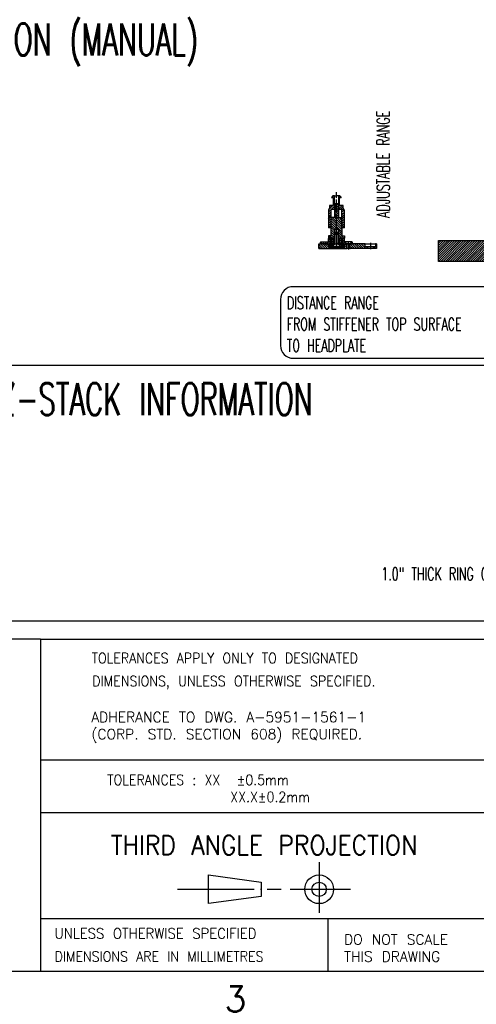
# Model space of a CAD drawing. Extents: x -1763 to 4575, y -3429 to 1051.
# Tile 49 of 80: x 2300 to 2872, y -3419 to -2187. Entities that reach past the tile are written whole.
import ezdxf

# ---------------------------------------------------------------- set-up
doc = ezdxf.new("R2010")
doc.units = 0
doc.linetypes.add('DASHED', pattern=[15, 7, -8])
doc.linetypes.add('DOT_CENTER', pattern=[14, 12, -1, 0, -1])
doc.layers.add('1', color=7, linetype='CONTINUOUS')
doc.styles.add('CONVERTER_1', font='txt.shx', dxfattribs={"width": 0.63})
doc.styles.add('CONVERTER_2', font='txt.shx', dxfattribs={"width": 0.9})
doc.styles.add('CONVERTER_5', font='txt.shx', dxfattribs={"width": 0.99})
doc.styles.add('CONVERTER_6', font='txt.shx', dxfattribs={"width": 0.9045})
doc.styles.add('CONVERTER_7', font='txt.shx', dxfattribs={"width": 0.97875})
doc.styles.add('CONVERTER_8', font='txt.shx', dxfattribs={"width": 0.945})
pattern_1 = [(-45, (0, 0), (1.4142136, 1.4142136), [])]
pattern_2 = [(315, (2e-11, -981.8801), (1.4142136, 1.4142136), [])]
pattern_3 = [(45, (2e-11, -1113.895), (-1.4142136, 1.4142136), [])]
pattern_4 = [(135, (2e-11, -1113.895), (-1.4142136, -1.4142136), [])]
pattern_5 = [(135, (2e-11, -1113.895), (-1.4142136, -1.4142136), [])]
pattern_6 = [(45, (2e-11, -1113.895), (-1.4142136, 1.4142136), [])]
pattern_7 = [(45, (2e-11, 369.065), (-1.4142136, 1.4142136), [])]

# ---------------------------------------------------------------- blocks, each defined once
blk = doc.blocks.new('GUIDE_CP__13', base_point=(2704.5, -2424.5))
at = {"layer": '1', "linetype": 'CONTINUOUS'}
h = blk.add_hatch(dxfattribs=at)
h.set_pattern_fill('USER', color=5, scale=2, angle=315, pattern_type=0)
h.set_pattern_definition(pattern_2)
h.paths.add_polyline_path([(2694.5, -2418.4), (2694.5, -2434.9), (2699.5, -2434.9), (2699.5, -2418.4)])
h = blk.add_hatch(dxfattribs=at)
h.set_pattern_fill('USER', color=5, scale=2, angle=315, pattern_type=0)
h.set_pattern_definition(pattern_2)
h.paths.add_polyline_path([(2690, -2434.9), (2690, -2457.9), (2687, -2457.9), (2687, -2460.9), (2693, -2460.9), (2693, -2468.9), (2693.8, -2468.9), (2694.5, -2468.2), (2694.5, -2454), (2694.5, -2453.4), (2695, -2453.4), (2695, -2453.4), (2695, -2449.4), (2697, -2447.9), (2699, -2449.4), (2699, -2453.4), (2699.5, -2453.4), (2699.5, -2468.2), (2700.2, -2468.9), (2701, -2468.9), (2701, -2460.9), (2707, -2460.9), (2707, -2457.9), (2704, -2457.9), (2704, -2434.9), (2699.5, -2434.9), (2694.5, -2434.9)])
at = {"layer": '1', "color": 5, "linetype": 'CONTINUOUS'}
for p, q in [((2694.5, -2418.4), (2695, -2417.9)), ((2699.5, -2418.4), (2694.5, -2418.4)), ((2694.5, -2418.4), (2694.5, -2434.9)), ((2695, -2417.9), (2695, -2434.9)), ((2699, -2417.9), (2695, -2417.9)), ((2699, -2417.9), (2699, -2434.9)), ((2699.5, -2418.4), (2699, -2417.9)), ((2699.5, -2418.4), (2699.5, -2434.9)), ((2690, -2434.9), (2690, -2457.9)), ((2694.5, -2434.9), (2690, -2434.9)), ((2694.5, -2434.9), (2699.5, -2434.9)), ((2699.5, -2434.9), (2704, -2434.9)), ((2704, -2434.9), (2704, -2457.9)), ((2695, -2449.4), (2697, -2447.9)), ((2695, -2449.4), (2699, -2449.4)), ((2695, -2453.4), (2695, -2449.4)), ((2697, -2447.9), (2699, -2449.4)), ((2699, -2449.4), (2699, -2453.4)), ((2690, -2457.9), (2687, -2457.9)), ((2687, -2457.9), (2687, -2460.9)), ((2687, -2460.9), (2693, -2460.9)), ((2693, -2468.9), (2693, -2460.9)), ((2694.5, -2453.4), (2695, -2453.4)), ((2694.5, -2454), (2694.5, -2453.4)), ((2694.5, -2468.2), (2694.5, -2454)), ((2695, -2453.4), (2695, -2453.4)), ((2695, -2453.4), (2699, -2453.4)), ((2695, -2455.5), (2695, -2453.4)), ((2699.5, -2453.4), (2699, -2453.4)), ((2699, -2455.5), (2699, -2453.4)), ((2699.5, -2453.4), (2699.5, -2468.2)), ((2701, -2460.9), (2707, -2460.9)), ((2701, -2468.9), (2701, -2460.9)), ((2704, -2457.9), (2707, -2457.9)), ((2707, -2457.9), (2707, -2460.9)), ((2693.8, -2468.9), (2693, -2468.9)), ((2694.5, -2468.2), (2693.8, -2468.9)), ((2699.5, -2468.2), (2700.2, -2468.9)), ((2700.2, -2468.9), (2701, -2468.9))]:
    blk.add_line(p, q, dxfattribs=at)
at = {"layer": '1', "color": 5, "linetype": 'DOT_CENTER'}
blk.add_line((2697, -2470.5), (2697, -2418.3), dxfattribs=at)
blk = doc.blocks.new('SCREW_CP__14', base_point=(2703, -2451.8))
at = {"layer": '1', "color": 7, "linetype": 'DOT_CENTER'}
blk.add_line((2697, -2474.1), (2697, -2451.3), dxfattribs=at)
at = {"layer": '1', "color": 7, "linetype": 'CONTINUOUS'}
for p, q in [((2695, -2455.5), (2694.5, -2456)), ((2699.5, -2456), (2694.5, -2456)), ((2694.5, -2467.7), (2694.5, -2456)), ((2699, -2455.5), (2695, -2455.5)), ((2695, -2456), (2695, -2455.5)), ((2695, -2467.7), (2695, -2456)), ((2699, -2456), (2699, -2455.5)), ((2699, -2455.5), (2699.5, -2456)), ((2699, -2467.7), (2699, -2456)), ((2699.5, -2467.7), (2699.5, -2456)), ((2694.5, -2468.5), (2691.5, -2471.5)), ((2702.5, -2471.5), (2691.5, -2471.5)), ((2694.5, -2468.5), (2694.5, -2467.7)), ((2695, -2468.5), (2694.5, -2468.5)), ((2695, -2467.7), (2695, -2468.5)), ((2699, -2468.5), (2695, -2468.5)), ((2699, -2467.7), (2699, -2468.5)), ((2699.5, -2468.5), (2699, -2468.5)), ((2699.5, -2467.7), (2699.5, -2468.5)), ((2699.5, -2468.5), (2702.5, -2471.5))]:
    blk.add_line(p, q, dxfattribs=at)
blk = doc.blocks.new('WASHER_CP__15', base_point=(2697.8, -2440.4))
at = {"layer": '1', "linetype": 'CONTINUOUS'}
h = blk.add_hatch(dxfattribs=at)
h.set_pattern_fill('USER', color=3, scale=2, angle=45, pattern_type=0)
h.set_pattern_definition(pattern_3)
h.paths.add_polyline_path([(2690.6, -2468.9), (2693.8, -2468.9), (2693.8, -2469.2), (2691.3, -2471.7), (2690.6, -2471.7)])
h = blk.add_hatch(dxfattribs=at)
h.set_pattern_fill('USER', color=3, scale=2, angle=45, pattern_type=0)
h.set_pattern_definition(pattern_3)
h.paths.add_polyline_path([(2700.2, -2469.2), (2700.2, -2468.9), (2703.4, -2468.9), (2703.4, -2471.7), (2702.7, -2471.7)])
at = {"layer": '1', "color": 3, "linetype": 'CONTINUOUS'}
for p, q in [((2693.8, -2468.9), (2690.6, -2468.9)), ((2690.6, -2471.7), (2690.6, -2468.9)), ((2690.6, -2471.7), (2691.3, -2471.7)), ((2693.8, -2469.2), (2691.3, -2471.7)), ((2691.3, -2471.7), (2702.7, -2471.7)), ((2693.8, -2469.2), (2693.8, -2468.9)), ((2694, -2468.9), (2693.8, -2468.9)), ((2700.2, -2468.9), (2700.1, -2468.9)), ((2700.2, -2469.2), (2700.2, -2468.9)), ((2703.4, -2468.9), (2700.2, -2468.9)), ((2702.7, -2471.7), (2700.2, -2469.2)), ((2702.7, -2471.7), (2703.4, -2471.7)), ((2703.4, -2471.7), (2703.4, -2468.9))]:
    blk.add_line(p, q, dxfattribs=at)
at = {"layer": '1', "color": 1, "linetype": 'DOT_CENTER'}
blk.add_line((2697, -2473.4), (2697, -2468.3), dxfattribs=at)
blk = doc.blocks.new('SLEEVE_CP__16', base_point=(2698, -2420.4))
at = {"layer": '1', "linetype": 'CONTINUOUS'}
h = blk.add_hatch(dxfattribs=at)
h.set_pattern_fill('USER', color=4, scale=2, angle=135, pattern_type=0)
h.set_pattern_definition(pattern_4)
h.paths.add_polyline_path([(2689, -2471.8), (2689, -2467.4), (2690.5, -2467.4), (2690.5, -2471.8)])
h = blk.add_hatch(dxfattribs=at)
h.set_pattern_fill('USER', color=4, scale=2, angle=135, pattern_type=0)
h.set_pattern_definition(pattern_4)
h.paths.add_polyline_path([(2703.5, -2471.8), (2703.5, -2467.4), (2705, -2467.4), (2705, -2471.8)])
at = {"layer": '1', "color": 4, "linetype": 'CONTINUOUS'}
for p, q in [((2689, -2467.4), (2689, -2471.8)), ((2690.5, -2467.4), (2689, -2467.4)), ((2690.5, -2471.8), (2689, -2471.8)), ((2691, -2467.4), (2690.5, -2467.4)), ((2703.5, -2471.8), (2690.5, -2471.8)), ((2703.5, -2467.4), (2703, -2467.4)), ((2705, -2467.4), (2703.5, -2467.4)), ((2705, -2471.8), (2703.5, -2471.8)), ((2705, -2467.4), (2705, -2471.8))]:
    blk.add_line(p, q, dxfattribs=at)
at = {"layer": '1', "color": 4, "linetype": 'DASHED'}
for p, q in [((2690.5, -2467.4), (2690.5, -2471.8)), ((2703.5, -2467.4), (2703.5, -2471.8))]:
    blk.add_line(p, q, dxfattribs=at)
at = {"layer": '1', "color": 1, "linetype": 'DOT_CENTER'}
blk.add_line((2697, -2466.8), (2697, -2472.7), dxfattribs=at)
blk = doc.blocks.new('BALLHEAD_CP__17', base_point=(2705, -2460.1))
at = {"layer": '1', "linetype": 'CONTINUOUS'}
h = blk.add_hatch(dxfattribs=at)
h.set_pattern_fill('USER', color=1, scale=2, angle=135, pattern_type=0)
h.set_pattern_definition(pattern_5)
edge = h.paths.add_edge_path()
edge.add_line((2689.5, -2467.4), (2689, -2466.9))
edge.add_line((2689, -2466.9), (2689, -2462.9))
edge.add_line((2689, -2462.9), (2689.5, -2462.4))
edge.add_line((2689.5, -2462.4), (2691, -2462.4))
edge.add_arc((2697, -2464.9), 6.5, 157.3801, -157.3801)
edge.add_line((2691, -2467.4), (2689.5, -2467.4))
h = blk.add_hatch(dxfattribs=at)
h.set_pattern_fill('USER', color=1, scale=2, angle=135, pattern_type=0)
h.set_pattern_definition(pattern_5)
edge = h.paths.add_edge_path()
edge.add_arc((2697, -2464.9), 6.5, 202.6199, 217.9799, ccw=False)
edge.add_arc((2697, -2464.9), 6.5, 517.3801, 202.6199, ccw=False)
edge.add_arc((2697, -2464.9), 6.5, 502.0201, 517.3801, ccw=False)
edge.add_line((2691.9, -2460.9), (2693, -2460.9))
edge.add_line((2693, -2460.9), (2693, -2468.9))
edge.add_line((2693, -2468.9), (2691.9, -2468.9))
h = blk.add_hatch(dxfattribs=at)
h.set_pattern_fill('USER', color=1, scale=2, angle=135, pattern_type=0)
h.set_pattern_definition(pattern_5)
edge = h.paths.add_edge_path()
edge.add_line((2701, -2468.9), (2701, -2460.9))
edge.add_line((2701, -2460.9), (2702.1, -2460.9))
edge.add_arc((2697, -2464.9), 6.5, 382.6199, 397.9799, ccw=False)
edge.add_arc((2697, -2464.9), 6.5, 337.3801, 382.6199, ccw=False)
edge.add_arc((2697, -2464.9), 6.5, 322.0201, 337.3801, ccw=False)
edge.add_line((2702.1, -2468.9), (2701, -2468.9))
h = blk.add_hatch(dxfattribs=at)
h.set_pattern_fill('USER', color=1, scale=2, angle=135, pattern_type=0)
h.set_pattern_definition(pattern_5)
edge = h.paths.add_edge_path()
edge.add_arc((2697, -2464.9), 6.5, -22.6199, 22.6199)
edge.add_line((2703, -2462.4), (2704.5, -2462.4))
edge.add_line((2704.5, -2462.4), (2705, -2462.9))
edge.add_line((2705, -2462.9), (2705, -2466.9))
edge.add_line((2705, -2466.9), (2704.5, -2467.4))
edge.add_line((2704.5, -2467.4), (2703, -2467.4))
at = {"layer": '1', "color": 1, "linetype": 'CONTINUOUS'}
for p, q in [((2689, -2462.9), (2689.5, -2462.4)), ((2689, -2466.9), (2689, -2462.9)), ((2689.5, -2462.4), (2691, -2462.4)), ((2693, -2460.9), (2691.9, -2460.9)), ((2693, -2468.9), (2693, -2460.9)), ((2702.1, -2460.9), (2701, -2460.9)), ((2701, -2468.9), (2701, -2460.9)), ((2704.5, -2462.4), (2703, -2462.4)), ((2705, -2462.9), (2704.5, -2462.4)), ((2705, -2466.9), (2705, -2462.9)), ((2689.5, -2467.4), (2689, -2466.9)), ((2691, -2467.4), (2689.5, -2467.4)), ((2693, -2468.9), (2691.9, -2468.9)), ((2702.1, -2468.9), (2701, -2468.9)), ((2703, -2467.4), (2704.5, -2467.4)), ((2704.5, -2467.4), (2705, -2466.9))]:
    blk.add_line(p, q, dxfattribs=at)
at = {"layer": '1', "color": 1, "linetype": 'DOT_CENTER'}
blk.add_line((2697, -2470), (2697, -2460.1), dxfattribs=at)
at = {"layer": '1', "color": 1, "linetype": 'CONTINUOUS'}
for start, end in [(157.3801, -157.3801), (142.0201, 157.3801), (22.6199, 37.9799), (-22.6199, 22.6199), (-157.3801, -142.0201), (-37.9799, -22.6199)]:
    blk.add_arc((2697, -2464.9), 6.5, start, end, dxfattribs=at)
blk = doc.blocks.new('FLANGE_CP__18', base_point=(2709.6, -2409.3))
at = {"layer": '1', "linetype": 'CONTINUOUS'}
h = blk.add_hatch(dxfattribs=at)
h.set_pattern_fill('USER', color=6, scale=2, angle=45, pattern_type=0)
h.set_pattern_definition(pattern_6)
h.paths.add_polyline_path([(2677, -2465.8), (2677, -2467.3), (2677.5, -2467.8), (2687, -2467.8), (2687, -2470.8), (2688, -2471.8), (2689, -2471.8), (2689, -2462.4), (2690.5, -2462.4), (2690.5, -2461.4), (2687, -2461.4), (2687, -2465.3), (2677.5, -2465.3)])
h = blk.add_hatch(dxfattribs=at)
h.set_pattern_fill('USER', color=6, scale=2, angle=45, pattern_type=0)
h.set_pattern_definition(pattern_6)
h.paths.add_polyline_path([(2705, -2462.4), (2705, -2471.8), (2706, -2471.8), (2707, -2470.8), (2707, -2467.8), (2709.8, -2467.8), (2709.8, -2467.4), (2707.7, -2465.3), (2707, -2465.3), (2707, -2461.4), (2703.5, -2461.4), (2703.5, -2462.4)])
h = blk.add_hatch(dxfattribs=at)
h.set_pattern_fill('USER', color=6, scale=2, angle=45, pattern_type=0)
h.set_pattern_definition(pattern_6)
h.paths.add_polyline_path([(2716.4, -2465.3), (2714.3, -2467.4), (2714.3, -2467.8), (2716.5, -2467.8), (2717, -2467.3), (2717, -2465.8), (2716.5, -2465.3)])
at = {"layer": '1', "color": 6, "linetype": 'CONTINUOUS'}
for p, q in [((2687, -2465.3), (2687, -2461.4)), ((2687, -2461.4), (2690.5, -2461.4)), ((2689, -2471.8), (2689, -2462.4)), ((2689, -2462.4), (2690.5, -2462.4)), ((2690.5, -2461.4), (2690.5, -2462.4)), ((2703.5, -2461.4), (2707, -2461.4)), ((2703.5, -2461.4), (2703.5, -2462.4)), ((2705, -2462.4), (2703.5, -2462.4)), ((2705, -2471.8), (2705, -2462.4)), ((2707, -2465.3), (2707, -2461.4)), ((2677.5, -2465.3), (2677, -2465.8)), ((2677, -2467.3), (2677, -2465.8)), ((2677.5, -2467.8), (2677, -2467.3)), ((2677.5, -2465.3), (2687, -2465.3)), ((2687, -2467.8), (2677.5, -2467.8)), ((2687, -2467.8), (2687, -2470.8)), ((2688, -2471.8), (2687, -2470.8)), ((2688, -2471.8), (2689, -2471.8)), ((2689, -2471.8), (2705, -2471.8)), ((2705, -2471.8), (2706, -2471.8)), ((2706, -2471.8), (2707, -2470.8)), ((2707, -2465.3), (2707.7, -2465.3)), ((2707, -2467.8), (2709.8, -2467.8)), ((2707, -2467.8), (2707, -2470.8)), ((2716.4, -2465.3), (2707.7, -2465.3)), ((2709.8, -2467.4), (2707.7, -2465.3)), ((2709.8, -2467.4), (2714.3, -2467.4)), ((2709.8, -2467.8), (2709.8, -2467.4)), ((2709.8, -2467.8), (2714.3, -2467.8)), ((2716.4, -2465.3), (2714.3, -2467.4)), ((2714.3, -2467.4), (2714.3, -2467.8)), ((2714.3, -2467.8), (2716.5, -2467.8)), ((2716.5, -2465.3), (2716.4, -2465.3)), ((2716.5, -2467.8), (2717, -2467.3)), ((2717, -2467.3), (2717, -2465.8))]:
    blk.add_line(p, q, dxfattribs=at)
at = {"layer": '1', "color": 6, "linetype": 'DOT_CENTER'}
for p, q in [((2697, -2473.6), (2697, -2459.3)), ((2712, -2468.2), (2712, -2465)), ((2716.5, -2465.3), (2717, -2465.8))]:
    blk.add_line(p, q, dxfattribs=at)
blk = doc.blocks.new('CATCHPIN__19', base_point=(2711, -2364.6))
at = {"layer": '1', "linetype": 'CONTINUOUS'}
h = blk.add_hatch(dxfattribs=at)
h.set_pattern_fill('USER', color=1, scale=2, angle=45, pattern_type=0)
h.set_pattern_definition(pattern_7)
edge = h.paths.add_edge_path()
edge.add_line((2688.9, -2419.8), (2693, -2419.8))
edge.add_line((2693, -2419.8), (2693, -2410.5))
edge.add_line((2693, -2410.5), (2691.2, -2410.5))
edge.add_line((2691.2, -2410.5), (2691, -2410.3))
edge.add_arc((2693.5, -2410.3), 2.5, 450, 540, ccw=False)
edge.add_line((2693.5, -2407.8), (2694.5, -2407.8))
edge.add_line((2694.5, -2407.8), (2694.5, -2424.9))
edge.add_line((2694.5, -2424.9), (2690, -2424.9))
edge.add_line((2690, -2424.9), (2690, -2425.7))
edge.add_line((2690, -2425.7), (2690, -2447.9))
edge.add_line((2690, -2447.9), (2687, -2447.9))
edge.add_line((2687, -2447.9), (2687, -2425.7))
edge.add_arc((2687.5, -2425.7), 0.5, 510, 540, ccw=False)
edge.add_line((2687.1, -2425.4), (2688.4, -2423.1))
edge.add_line((2688.4, -2423.1), (2688.4, -2420.3))
edge.add_arc((2688.9, -2420.3), 0.5, 450, 540, ccw=False)
h = blk.add_hatch(dxfattribs=at)
h.set_pattern_fill('USER', color=1, scale=2, angle=45, pattern_type=0)
h.set_pattern_definition(pattern_7)
edge = h.paths.add_edge_path()
edge.add_line((2705.1, -2419.8), (2701, -2419.8))
edge.add_line((2701, -2419.8), (2701, -2410.5))
edge.add_line((2701, -2410.5), (2702.8, -2410.5))
edge.add_line((2702.8, -2410.5), (2703, -2410.3))
edge.add_arc((2700.5, -2410.3), 2.5, 0, 90)
edge.add_line((2700.5, -2407.8), (2699.5, -2407.8))
edge.add_line((2699.5, -2407.8), (2699.5, -2424.9))
edge.add_line((2699.5, -2424.9), (2704, -2424.9))
edge.add_line((2704, -2424.9), (2704, -2425.7))
edge.add_line((2704, -2425.7), (2704, -2447.9))
edge.add_line((2704, -2447.9), (2707, -2447.9))
edge.add_line((2707, -2447.9), (2707, -2425.7))
edge.add_arc((2706.5, -2425.7), 0.5, 0, 30)
edge.add_line((2706.9, -2425.4), (2705.6, -2423.1))
edge.add_line((2705.6, -2423.1), (2705.6, -2420.3))
edge.add_arc((2705.1, -2420.3), 0.5, 0, 90)
at = {"layer": '1', "color": 7, "linetype": 'CONTINUOUS'}
for p, q in [((2691.2, -2410.5), (2691, -2410.3)), ((2693, -2410.5), (2691.2, -2410.5)), ((2693, -2410.5), (2693, -2419.8)), ((2694.5, -2407.8), (2693.5, -2407.8)), ((2694.5, -2424.9), (2694.5, -2407.8)), ((2694.5, -2407.8), (2697, -2407.8)), ((2699.5, -2407.8), (2697, -2407.8)), ((2700.5, -2407.8), (2699.5, -2407.8)), ((2699.5, -2407.8), (2699.5, -2424.9)), ((2702.8, -2410.5), (2701, -2410.5)), ((2701, -2419.8), (2701, -2410.5)), ((2703, -2410.3), (2702.8, -2410.5)), ((2687, -2425.7), (2687, -2447.9)), ((2688.4, -2423.1), (2687.1, -2425.4)), ((2688.4, -2420.3), (2688.4, -2423.1)), ((2693, -2419.8), (2688.9, -2419.8)), ((2694.5, -2424.9), (2690, -2424.9)), ((2690, -2424.9), (2690, -2425.7)), ((2690, -2425.7), (2690, -2447.9)), ((2693, -2419.8), (2693, -2419.8)), ((2693, -2419.8), (2693, -2419.8)), ((2693, -2419.8), (2693, -2419.8)), ((2693, -2419.8), (2693, -2419.8)), ((2704, -2424.9), (2699.5, -2424.9)), ((2705.1, -2419.8), (2701, -2419.8)), ((2701, -2419.8), (2701, -2419.8)), ((2701, -2419.8), (2701, -2419.8)), ((2701, -2419.8), (2701, -2419.8)), ((2701, -2419.8), (2701, -2419.8)), ((2704, -2425.7), (2704, -2424.9)), ((2704, -2447.9), (2704, -2425.7)), ((2705.6, -2423.1), (2705.6, -2420.3)), ((2706.9, -2425.4), (2705.6, -2423.1)), ((2707, -2447.9), (2707, -2425.7)), ((2690, -2447.9), (2687, -2447.9)), ((2707, -2447.9), (2704, -2447.9))]:
    blk.add_line(p, q, dxfattribs=at)
at = {"layer": '1', "color": 7, "linetype": 'DOT_CENTER'}
for p, q in [((2697, -2407.8), (2697, -2403.3)), ((2697, -2424.3), (2697, -2407.8)), ((2697, -2447.3), (2697, -2436.3))]:
    blk.add_line(p, q, dxfattribs=at)
at = {"layer": '1', "color": 7, "linetype": 'CONTINUOUS'}
for centre, radius, start, end in [((2693.5, -2410.3), 2.5, 90, 180), ((2700.5, -2410.3), 2.5, 0, 90), ((2687.5, -2425.7), 0.5, 150, 180), ((2688.9, -2420.3), 0.5, 90, 180), ((2705.1, -2420.3), 0.5, 0, 90), ((2706.5, -2425.7), 0.5, 0, 30)]:
    blk.add_arc(centre, radius, start, end, dxfattribs=at)
blk = doc.blocks.new('CATCH_PIN_ASSY__20', base_point=(2724.7, -2410.3))
at = {"layer": '1'}
for name, p in [('CATCHPIN__19', (2711, -2364.6)), ('GUIDE_CP__13', (2704.5, -2424.5)), ('SCREW_CP__14', (2703, -2451.8)), ('FLANGE_CP__18', (2709.6, -2409.3)), ('BALLHEAD_CP__17', (2705, -2460.1)), ('SLEEVE_CP__16', (2698, -2420.4)), ('WASHER_CP__15', (2697.8, -2440.4))]:
    blk.add_blockref(name, p, dxfattribs=at)
blk = doc.blocks.new('PIN_ASSY1__21', base_point=(3377, -2410.6))
at = {"layer": '1', "linetype": 'CONTINUOUS'}
h = blk.add_hatch(dxfattribs=at)
h.set_pattern_fill('USER', color=5, scale=2, angle=-45, pattern_type=0)
h.set_pattern_definition(pattern_1)
h.paths.add_polyline_path([(2675, -2473.8), (2710.4, -2473.8), (2710.4, -2467.8), (2707, -2467.8), (2707, -2472.2), (2687, -2472.2), (2687, -2467.8), (2675, -2467.8)])
h = blk.add_hatch(dxfattribs=at)
h.set_pattern_fill('USER', color=5, scale=2, angle=-45, pattern_type=0)
h.set_pattern_definition(pattern_1)
h.paths.add_polyline_path([(2733, -2467.8), (2733, -2471.8), (2736, -2471.8), (2736, -2473.8), (2713.6, -2473.8), (2713.6, -2467.8)])
h = blk.add_hatch(dxfattribs=at)
h.set_pattern_fill('USER', color=5, scale=2, angle=-45, pattern_type=0)
h.set_pattern_definition(pattern_1)
h.paths.add_polyline_path([(2746, -2471.8), (2746, -2467.8), (2747, -2467.8), (2747, -2473.8), (2743, -2473.8), (2743, -2471.8)])
at = {"layer": '1', "color": 5, "linetype": 'CONTINUOUS'}
for p, q in [((2675, -2473.8), (2675, -2467.8)), ((2675, -2467.8), (2687, -2467.8)), ((2675, -2473.8), (2710.4, -2473.8)), ((2687, -2467.8), (2707, -2467.8)), ((2687, -2467.8), (2687, -2472.2)), ((2687, -2472.2), (2707, -2472.2)), ((2707, -2467.8), (2710.4, -2467.8)), ((2707, -2472.2), (2707, -2467.8)), ((2710, -2473.8), (2710, -2467.8)), ((2710.4, -2467.8), (2713.6, -2467.8)), ((2710.4, -2473.8), (2710.4, -2467.8)), ((2713.6, -2473.8), (2710.4, -2473.8)), ((2713.6, -2473.8), (2713.6, -2467.8)), ((2733, -2467.8), (2713.6, -2467.8)), ((2736, -2473.8), (2713.6, -2473.8)), ((2714, -2473.8), (2714, -2467.8)), ((2733, -2471.8), (2733, -2467.8)), ((2733, -2467.8), (2746, -2467.8)), ((2736, -2471.8), (2733, -2471.8)), ((2736, -2471.8), (2736, -2473.8)), ((2743, -2471.8), (2736, -2471.8)), ((2743, -2473.8), (2736, -2473.8)), ((2746, -2471.8), (2743, -2471.8)), ((2743, -2471.8), (2743, -2473.8)), ((2747, -2473.8), (2743, -2473.8)), ((2747, -2467.8), (2746, -2467.8)), ((2746, -2467.8), (2746, -2471.8)), ((2747, -2467.8), (2747, -2473.8))]:
    blk.add_line(p, q, dxfattribs=at)
at = {"layer": '1', "color": 5, "linetype": 'DOT_CENTER'}
for p, q in [((2712, -2467.1), (2712, -2474.8)), ((2739.5, -2466.5), (2739.5, -2474.5))]:
    blk.add_line(p, q, dxfattribs=at)
at = {"layer": '1'}
blk.add_blockref('CATCH_PIN_ASSY__20', (2724.7, -2410.3), dxfattribs=at)
blk = doc.blocks.new('HEADPLATE__22', base_point=(3436, -2504.8))
at = {"layer": '1', "linetype": 'CONTINUOUS'}
h = blk.add_hatch(dxfattribs=at)
h.set_pattern_fill('USER', color=1, scale=2, angle=45, pattern_type=0)
h.set_pattern_definition([(45, (0, 0), (-1.4142136, 1.4142136), [])])
h.paths.add_polyline_path([(2824.9, -2463.8), (3027, -2463.8), (3027, -2482.6), (3043, -2482.6), (3043, -2489.8), (2824.9, -2489.8)])
at = {"layer": '1', "color": 1, "linetype": 'CONTINUOUS'}
for p, q in [((2824.9, -2489.8), (2824.9, -2463.8)), ((2824.9, -2463.8), (3027, -2463.8)), ((3043, -2489.8), (2824.9, -2489.8))]:
    blk.add_line(p, q, dxfattribs=at)
at = {"layer": '1'}
blk.add_blockref('PIN_ASSY1__21', (3377, -2410.6), dxfattribs=at)
blk = doc.blocks.new('TSK_APM90__23', base_point=(2940, -2520.2))
at = {"layer": '1'}
blk.add_blockref('HEADPLATE__22', (3436, -2504.8), dxfattribs=at)
blk = doc.blocks.new('TEXT__53', base_point=(2606.9, -2611.1))
at = {"layer": '1', "color": 1}
blk.add_lwpolyline([(2642.9, -2611.1), (2900.2, -2611.1, 0.414214), (2916.2, -2595.1), (2916.2, -2537.5, 0.414214), (2900.2, -2521.5), (2642.9, -2521.5, 0.414214), (2626.9, -2537.5), (2626.9, -2595.1, 0.414214)], format="xyb", close=True, dxfattribs=at)
at = {"layer": '1', "color": 1, "insert": (2763.6, -2435.2), "char_height": 16, "attachment_point": 7, "rotation": 90, "style": 'CONVERTER_1'}
blk.add_mtext('ADJUSTABLE RANGE', dxfattribs=at)
at = {"layer": '1', "color": 1, "insert": (2634.9, -2603.1), "char_height": 16, "attachment_point": 7, "style": 'CONVERTER_1'}
blk.add_mtext('DISTANCE RANGE\\PFROM STIFFENER TOP SURFACE\\PTO HEADPLATE', dxfattribs=at)
blk = doc.blocks.new('WPIF_TSK__54', base_point=(3237.82, -3712.74))
at = {"layer": '1'}
for name, p in [('TEXT__53', (2606.93, -2611.06)), ('TSK_APM90__23', (2940, -2520.16))]:
    blk.add_blockref(name, p, dxfattribs=at)
blk = doc.blocks.new('C-E2803-62282-1S11B__55', base_point=(3200, -2449.3))
at = {"layer": '1'}
blk.add_blockref('WPIF_TSK__54', (3237.8, -3712.7), dxfattribs=at)
blk = doc.blocks.new('EG_TOP_LOAD_AP', base_point=(2880.31, -2926.79))
at = {"layer": '1', "color": 1, "style": 'CONVERTER_1', "width": 0.63}
blk.add_text('1.0" THICK RING CARRIER', height=16, dxfattribs=at).set_placement((2753.31, -2888.79))
blk = doc.blocks.new('ATA1_S', base_point=(-213.98, -422.25))
at = {"layer": '1', "color": 1, "linetype": 'CONTINUOUS'}
for p, q in [((290.81, -370.32), (200.98, -370.32)), ((290.81, -370.32), (290.81, -422.25)), ((290.81, -370.32), (360.81, -370.32)), ((360.81, -389.23), (290.81, -389.23)), ((360.81, -397.49), (290.81, -397.49)), ((290.81, -414), (335.81, -414)), ((335.81, -414), (499.58, -414)), ((335.81, -414), (335.81, -422.25))]:
    blk.add_line(p, q, dxfattribs=at)
at = {"layer": '1', "color": 1, "linetype": 'DOT_CENTER'}
for p, q in [((334.43, -405.2), (334.43, -413.12)), ((312.27, -409.43), (328.49, -409.43)), ((329.89, -409.43), (339.36, -409.43))]:
    blk.add_line(p, q, dxfattribs=at)
at = {"layer": '1', "color": 7, "linetype": 'CONTINUOUS'}
for p, q in [((317.12, -407.18), (325.37, -408.3)), ((317.12, -411.68), (317.12, -407.18)), ((325.37, -408.3), (325.37, -410.55)), ((325.37, -410.55), (317.12, -411.68)), ((-213.98, -422.25), (565.58, -422.25))]:
    blk.add_line(p, q, dxfattribs=at)
for radius in [2.25, 1.12]:
    blk.add_circle((334.43, -409.43), radius, dxfattribs=at)
at = {"layer": '1', "color": 1}
for s, style, width, p in [('TOLERANCES APPLY ONLY TO DESIGNATED', 'CONVERTER_2', 0.9, (298.83, -374.07)), ('DIMENSIONS, UNLESS OTHERWISE SPECIFIED.', 'CONVERTER_6', 0.9045, (298.92, -377.66)), ('UNLESS OTHERWISE SPECIFIED', 'CONVERTER_8', 0.945, (293.03, -417.13)), ('DIMENSIONS ARE IN MILLIMETRES', 'CONVERTER_2', 0.9, (293.03, -420.75))]:
    blk.add_text(s, height=1.6, dxfattribs=dict(at, style=style, width=width)).set_placement(p)
at = {"layer": '1', "color": 1, "char_height": 1.6, "attachment_point": 7}
for s, insert, style in [('ADHERANCE TO DWG. A-5951-1561-1\\P(CORP. STD. SECTION 608) REQUIRED.', (298.78, -386.5), 'CONVERTER_5'), ('TOLERANCES : XX  ±0.5mm\\P               XX.X±0.2mm', (301.27, -395.79), 'CONVERTER_2'), ('DO NOT SCALE\\PTHIS DRAWING', (338.32, -420.76), 'CONVERTER_5')]:
    blk.add_mtext(s, dxfattribs=dict(at, insert=insert, style=style))
at = {"layer": '1', "color": 7, "attachment_point": 8}
for s, insert, char_height, style in [('THIRD ANGLE PROJECTION', (325.81, -404.02), 3, 'CONVERTER_2'), ('3', (321.34, -428.6), 4, 'CONVERTER_7')]:
    blk.add_mtext(s, dxfattribs=dict(at, insert=insert, char_height=char_height, style=style))
blk = doc.blocks.new('TEXT__258', base_point=(-2000, -2800))
at = {"layer": '1', "color": 1, "linetype": 'CONTINUOUS'}
blk.add_line((4500, -2620), (-700, -2620), dxfattribs=at)
at = {"layer": '1', "color": 7, "linetype": 'CONTINUOUS'}
for p, q in [((2500, -2940), (600, -2940)), ((4500, -2940), (2500, -2940))]:
    blk.add_line(p, q, dxfattribs=at)
at = {"layer": '1', "color": 7, "style": 'CONVERTER_1', "width": 0.63}
for s, p in [('Z-STACK INFORMATION (MANUAL)', (1947.6, -2232)), ('PROBER SPECIFIC Z-STACK INFORMATION', (1947.6, -2682))]:
    blk.add_text(s, height=40, dxfattribs=at).set_placement(p)

msp = doc.modelspace()

# ---------------------------------------------------------------- block references
at = {"layer": '1', "xscale": 8, "yscale": 8, "zscale": 8}
msp.add_blockref('ATA1_S', (-1711.9, -3378), dxfattribs=at)
at = {"layer": '1'}
for name, p in [('TEXT__258', (-2000, -2800)), ('C-E2803-62282-1S11B__55', (3200, -2449.3)), ('EG_TOP_LOAD_AP', (2880.3, -2926.8))]:
    msp.add_blockref(name, p, dxfattribs=at)

doc.saveas('drawing.dxf')
